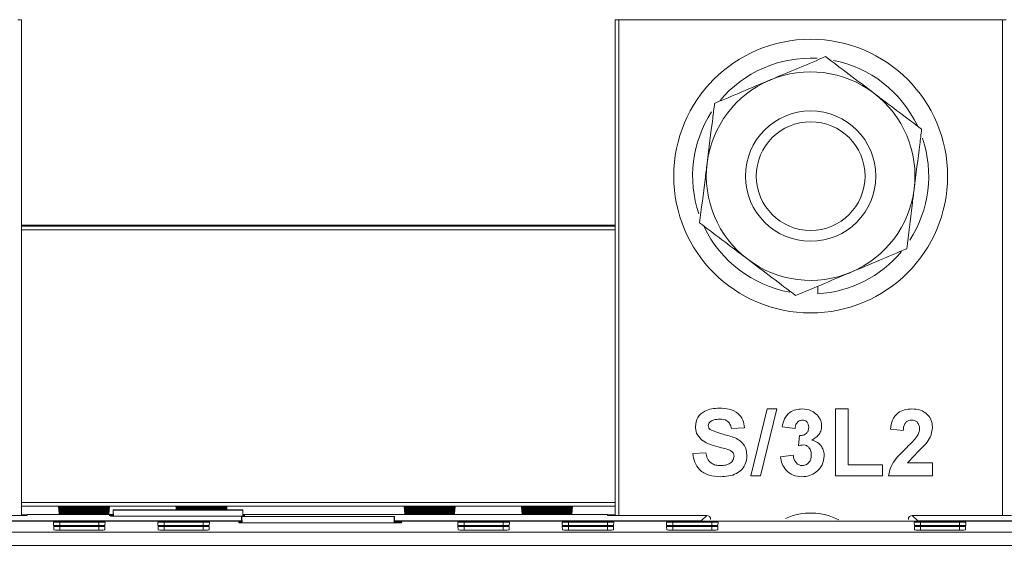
# Model space of a CAD drawing. Header units: inches. Extents: x 2954 to 6480, y 249 to 2776.
# Tile 45 of 105: x 3606 to 3682, y 1556 to 1596. Entities that reach past the tile are written whole.
import ezdxf

# ---------------------------------------------------------------- set-up
doc = ezdxf.new("R2010")
doc.units = ezdxf.units.IN
doc.header["$MEASUREMENT"] = 0
doc.layers.add('PWR_0300HP', color=7, linetype='Continuous')

# ---------------------------------------------------------------- blocks, each defined once
blk = doc.blocks.new('SSW07_FRAME 4')
at = {"lineweight": 9}
for p, q in [((10.871, 66.333), (10.931, 66.333)), ((10.931, 66.333), (10.931, 58.725)), ((20.031, 58.725), (20.031, 66.333)), ((20.031, 66.333), (20.091, 66.333)), ((25.971, 66.333), (20.091, 66.333)), ((20.091, 66.333), (20.091, 58.725)), ((25.971, 66.333), (26.031, 66.333)), ((25.971, 58.725), (25.971, 66.333)), ((10.931, 63.182), (20.031, 63.182)), ((10.931, 63.167), (20.031, 63.167)), ((20.031, 63.107), (10.931, 63.107)), ((23.141, 62.127), (23.141, 62.243)), ((22.115, 59.333), (22.365, 60.361)), ((22.514, 60.361), (22.264, 59.333)), ((22.365, 60.361), (22.514, 60.361)), ((23.41, 60.361), (23.607, 60.361)), ((23.41, 59.333), (23.41, 60.361)), ((23.607, 60.361), (23.607, 59.504)), ((22.014, 60.071), (21.816, 60.058)), ((22.791, 60.058), (22.593, 60.087)), ((22.843, 59.793), (22.862, 59.952)), ((24.45, 60.031), (24.253, 60.051)), ((21.223, 59.676), (21.421, 59.689)), ((22.567, 59.625), (22.764, 59.649)), ((23.607, 59.504), (24.134, 59.504)), ((24.134, 59.504), (24.134, 59.333)), ((24.516, 59.531), (24.898, 59.531)), ((24.898, 59.531), (24.898, 59.333)), ((22.264, 59.333), (22.115, 59.333)), ((24.134, 59.333), (23.41, 59.333)), ((24.898, 59.333), (24.226, 59.333)), ((10.931, 58.926), (20.031, 58.926)), ((20.031, 58.866), (10.931, 58.866)), ((11.497, 58.864), (11.498, 58.849)), ((11.498, 58.843), (11.5, 58.828)), ((11.5, 58.822), (11.501, 58.807)), ((11.502, 58.801), (11.503, 58.786)), ((11.504, 58.78), (11.505, 58.765)), ((11.506, 58.759), (11.507, 58.744)), ((12.188, 58.864), (11.587, 58.864)), ((11.587, 58.848), (11.587, 58.864)), ((12.188, 58.843), (11.587, 58.843)), ((11.587, 58.827), (11.587, 58.843)), ((12.188, 58.822), (11.587, 58.822)), ((11.587, 58.807), (11.587, 58.822)), ((12.188, 58.801), (11.587, 58.801)), ((12.188, 58.78), (11.587, 58.78)), ((12.188, 58.759), (11.587, 58.759)), ((11.587, 58.738), (11.587, 58.759)), ((11.588, 58.848), (12.188, 58.848)), ((11.588, 58.827), (12.188, 58.827)), ((11.588, 58.807), (12.188, 58.807)), ((11.588, 58.786), (12.188, 58.786)), ((11.588, 58.765), (12.188, 58.765)), ((11.588, 58.744), (12.188, 58.744)), ((12.188, 58.848), (12.188, 58.864)), ((12.188, 58.827), (12.188, 58.843)), ((12.188, 58.807), (12.188, 58.822)), ((12.188, 58.786), (12.188, 58.801)), ((12.188, 58.765), (12.188, 58.78)), ((12.188, 58.744), (12.188, 58.759)), ((12.268, 58.744), (12.269, 58.759)), ((12.27, 58.765), (12.271, 58.78)), ((12.272, 58.786), (12.273, 58.801)), ((12.274, 58.807), (12.275, 58.822)), ((12.275, 58.828), (12.277, 58.843)), ((12.277, 58.849), (12.279, 58.864)), ((12.335, 58.713), (12.335, 58.813)), ((12.335, 58.813), (12.336, 58.809)), ((14.323, 58.813), (12.335, 58.813)), ((12.336, 58.809), (12.337, 58.713)), ((14.322, 58.809), (12.336, 58.809)), ((13.297, 58.864), (13.298, 58.849)), ((13.298, 58.843), (13.3, 58.828)), ((13.3, 58.822), (13.301, 58.813)), ((13.988, 58.864), (13.388, 58.864)), ((13.388, 58.848), (13.388, 58.864)), ((13.388, 58.848), (13.988, 58.848)), ((13.988, 58.843), (13.388, 58.843)), ((13.388, 58.827), (13.388, 58.843)), ((13.388, 58.827), (13.988, 58.827)), ((13.988, 58.822), (13.388, 58.822)), ((13.388, 58.813), (13.388, 58.822)), ((13.988, 58.848), (13.988, 58.864)), ((13.988, 58.827), (13.988, 58.843)), ((13.988, 58.813), (13.988, 58.822)), ((14.074, 58.813), (14.075, 58.822)), ((14.075, 58.828), (14.077, 58.843)), ((14.077, 58.849), (14.079, 58.864)), ((14.322, 58.809), (14.321, 58.713)), ((14.323, 58.813), (14.322, 58.809)), ((14.323, 58.713), (14.323, 58.813)), ((16.797, 58.864), (16.798, 58.849)), ((16.798, 58.843), (16.8, 58.828)), ((16.8, 58.822), (16.801, 58.807)), ((16.802, 58.801), (16.803, 58.786)), ((16.804, 58.78), (16.805, 58.765)), ((16.806, 58.759), (16.807, 58.744)), ((17.488, 58.864), (16.888, 58.864)), ((16.888, 58.848), (16.888, 58.864)), ((16.888, 58.848), (17.488, 58.848)), ((17.488, 58.843), (16.888, 58.843)), ((16.888, 58.827), (16.888, 58.843)), ((16.888, 58.827), (17.488, 58.827)), ((17.488, 58.822), (16.888, 58.822)), ((16.888, 58.807), (16.888, 58.822)), ((16.888, 58.807), (17.488, 58.807)), ((17.488, 58.801), (16.888, 58.801)), ((16.888, 58.786), (16.888, 58.801)), ((16.888, 58.786), (17.488, 58.786)), ((17.488, 58.78), (16.888, 58.78)), ((16.888, 58.765), (16.888, 58.78)), ((16.888, 58.765), (17.488, 58.765)), ((17.488, 58.759), (16.888, 58.759)), ((16.888, 58.744), (16.888, 58.759)), ((16.888, 58.744), (17.488, 58.744)), ((17.488, 58.848), (17.488, 58.864)), ((17.488, 58.827), (17.488, 58.843)), ((17.488, 58.807), (17.488, 58.822)), ((17.488, 58.786), (17.488, 58.801)), ((17.488, 58.765), (17.488, 58.78)), ((17.488, 58.744), (17.488, 58.759)), ((17.568, 58.744), (17.569, 58.759)), ((17.57, 58.765), (17.571, 58.78)), ((17.572, 58.786), (17.573, 58.801)), ((17.574, 58.807), (17.575, 58.822)), ((17.575, 58.828), (17.577, 58.843)), ((17.577, 58.849), (17.579, 58.864)), ((18.597, 58.864), (18.598, 58.849)), ((18.598, 58.843), (18.6, 58.828)), ((18.6, 58.822), (18.601, 58.807)), ((18.602, 58.801), (18.603, 58.786)), ((18.604, 58.78), (18.605, 58.765)), ((18.606, 58.759), (18.607, 58.744)), ((19.288, 58.864), (18.687, 58.864)), ((18.687, 58.848), (18.687, 58.864)), ((19.288, 58.843), (18.687, 58.843)), ((18.687, 58.827), (18.687, 58.843)), ((19.288, 58.822), (18.687, 58.822)), ((18.687, 58.807), (18.687, 58.822)), ((19.288, 58.801), (18.687, 58.801)), ((19.288, 58.78), (18.687, 58.78)), ((19.288, 58.759), (18.687, 58.759)), ((18.687, 58.738), (18.687, 58.759)), ((18.688, 58.848), (19.288, 58.848)), ((18.688, 58.827), (19.288, 58.827)), ((18.688, 58.807), (19.288, 58.807)), ((18.688, 58.786), (19.288, 58.786)), ((18.688, 58.765), (19.288, 58.765)), ((18.688, 58.744), (19.288, 58.744)), ((19.288, 58.848), (19.288, 58.864)), ((19.288, 58.827), (19.288, 58.843)), ((19.288, 58.807), (19.288, 58.822)), ((19.288, 58.786), (19.288, 58.801)), ((19.288, 58.765), (19.288, 58.78)), ((19.288, 58.744), (19.288, 58.759)), ((19.368, 58.744), (19.369, 58.759)), ((19.37, 58.765), (19.371, 58.78)), ((19.372, 58.786), (19.373, 58.801)), ((19.374, 58.807), (19.375, 58.822)), ((19.375, 58.828), (19.377, 58.843)), ((19.377, 58.849), (19.379, 58.864)), ((14.323, 58.64), (1.461, 58.64)), ((9.489, 58.725), (11.013, 58.725)), ((14.302, 58.641), (9.573, 58.641)), ((11.013, 58.733), (10.931, 58.733)), ((11.013, 58.725), (11.013, 58.738)), ((11.013, 58.738), (12.335, 58.738)), ((11.419, 58.621), (11.421, 58.571)), ((12.115, 58.623), (11.515, 58.623)), ((11.515, 58.569), (11.515, 58.623)), ((12.115, 58.569), (12.115, 58.623)), ((12.209, 58.571), (12.212, 58.621)), ((12.275, 58.724), (12.335, 58.724)), ((12.299, 58.713), (12.275, 58.724)), ((14.328, 58.713), (12.299, 58.713)), ((13.019, 58.621), (13.021, 58.571)), ((13.715, 58.623), (13.115, 58.623)), ((13.115, 58.569), (13.115, 58.623)), ((13.715, 58.569), (13.715, 58.623)), ((13.809, 58.571), (13.812, 58.621)), ((14.302, 58.628), (14.264, 58.628)), ((14.264, 58.628), (14.264, 58.613)), ((14.264, 58.613), (16.758, 58.613)), ((14.304, 58.711), (14.301, 58.613)), ((14.304, 58.711), (14.306, 58.71)), ((16.647, 58.711), (14.304, 58.711)), ((14.305, 58.613), (14.306, 58.71)), ((14.306, 58.71), (16.646, 58.71)), ((14.323, 58.738), (19.913, 58.738)), ((14.323, 58.724), (14.351, 58.724)), ((14.351, 58.724), (14.328, 58.713)), ((16.646, 58.71), (16.647, 58.711)), ((16.646, 58.71), (16.646, 58.613)), ((16.647, 58.711), (16.65, 58.613)), ((21.353, 58.641), (16.649, 58.641)), ((29.377, 58.64), (16.649, 58.64)), ((16.759, 58.628), (16.65, 58.628)), ((16.758, 58.613), (16.759, 58.628)), ((17.619, 58.621), (17.621, 58.571)), ((18.315, 58.623), (17.715, 58.623)), ((17.715, 58.569), (17.715, 58.623)), ((18.315, 58.569), (18.315, 58.623)), ((18.409, 58.571), (18.412, 58.621)), ((19.219, 58.621), (19.221, 58.571)), ((19.915, 58.623), (19.315, 58.623)), ((19.315, 58.569), (19.315, 58.623)), ((19.913, 58.738), (19.913, 58.725)), ((20.031, 58.733), (19.913, 58.733)), ((19.913, 58.725), (21.437, 58.725)), ((19.915, 58.569), (19.915, 58.623)), ((20.009, 58.571), (20.012, 58.621)), ((20.819, 58.621), (20.821, 58.571)), ((21.515, 58.623), (20.915, 58.623)), ((20.915, 58.569), (20.915, 58.623)), ((21.353, 58.641), (21.438, 58.725)), ((21.354, 58.641), (21.353, 58.641)), ((21.438, 58.725), (21.437, 58.725)), ((21.515, 58.569), (21.515, 58.623)), ((21.609, 58.571), (21.612, 58.621)), ((24.589, 58.725), (24.673, 58.641)), ((24.589, 58.725), (24.589, 58.725)), ((24.589, 58.725), (26.113, 58.725)), ((24.619, 58.621), (24.621, 58.571)), ((24.673, 58.641), (24.673, 58.641)), ((29.377, 58.641), (24.673, 58.641)), ((25.315, 58.623), (24.715, 58.623)), ((24.715, 58.569), (24.715, 58.623)), ((25.315, 58.569), (25.315, 58.623)), ((25.409, 58.571), (25.412, 58.621)), ((1.991, 58.467), (32.077, 58.467)), ((11.422, 58.554), (11.425, 58.503)), ((11.515, 58.569), (12.115, 58.569)), ((12.115, 58.555), (11.515, 58.555)), ((11.515, 58.502), (11.515, 58.555)), ((11.515, 58.502), (12.115, 58.502)), ((12.115, 58.502), (12.115, 58.555)), ((12.206, 58.503), (12.208, 58.554)), ((13.022, 58.554), (13.025, 58.503)), ((13.115, 58.569), (13.715, 58.569)), ((13.715, 58.555), (13.115, 58.555)), ((13.115, 58.502), (13.115, 58.555)), ((13.115, 58.502), (13.715, 58.502)), ((13.715, 58.502), (13.715, 58.555)), ((13.806, 58.503), (13.808, 58.554)), ((17.622, 58.554), (17.625, 58.503)), ((17.715, 58.569), (18.315, 58.569)), ((18.315, 58.555), (17.715, 58.555)), ((17.715, 58.502), (17.715, 58.555)), ((17.715, 58.502), (18.315, 58.502)), ((18.315, 58.502), (18.315, 58.555)), ((18.406, 58.503), (18.408, 58.554)), ((19.222, 58.554), (19.225, 58.503)), ((19.315, 58.569), (19.915, 58.569)), ((19.915, 58.555), (19.315, 58.555)), ((19.315, 58.502), (19.315, 58.555)), ((19.315, 58.502), (19.915, 58.502)), ((19.915, 58.502), (19.915, 58.555)), ((20.006, 58.503), (20.008, 58.554)), ((20.822, 58.554), (20.825, 58.503)), ((20.915, 58.569), (21.515, 58.569)), ((21.515, 58.555), (20.915, 58.555)), ((20.915, 58.502), (20.915, 58.555)), ((20.915, 58.502), (21.515, 58.502)), ((21.515, 58.502), (21.515, 58.555)), ((21.606, 58.503), (21.608, 58.554)), ((24.622, 58.554), (24.625, 58.503)), ((24.715, 58.569), (25.315, 58.569)), ((25.315, 58.555), (24.715, 58.555)), ((24.715, 58.502), (24.715, 58.555)), ((24.715, 58.502), (25.315, 58.502)), ((25.315, 58.502), (25.315, 58.555)), ((25.406, 58.503), (25.408, 58.554)), ((31.368, 58.267), (1.991, 58.267))]:
    blk.add_line(p, q, dxfattribs=at)
for radius in [2.1, 1, 0.834]:
    blk.add_circle((23.031, 63.933), radius, dxfattribs=at)
for centre, radius, start, end in [((23.031, 63.933), 1.81, 86.8492, 140.3518), ((23.031, 63.933), 1.81, 25.3237, 78.8453), ((23.031, 63.933), 1.6, 112.8589, 172.8589), ((23.031, 63.933), 1.6, 52.8589, 112.8589), ((23.031, 63.933), 1.6, 352.8589, 52.8589), ((23.031, 63.933), 1.81, 147.0213, 198.6471), ((23.031, 63.933), 1.81, 327.0893, 18.7205), ((23.031, 63.933), 1.6, 172.8589, 232.8589), ((23.031, 63.933), 1.6, 292.8589, 352.8589), ((23.031, 63.933), 1.81, 205.4623, 259.8548), ((23.031, 63.933), 1.81, 273.4842, 320.2142), ((23.031, 63.933), 1.6, 232.8589, 292.8589), ((23.031, 57.833), 0.93, 62.2405, 114.3586)]:
    blk.add_arc(centre, radius, start, end, dxfattribs=at)
for centre, major_axis, ratio, start_param, end_param in [((11.586, 58.864), (0.091, 0), 0.005236, 1.55677, 3.313726), ((11.586, 58.843), (0.0892, 0), 0.005236, 1.556627, 3.315485), ((11.586, 58.822), (0.0873, 0), 0.005236, 1.556479, 3.3173), ((11.588, 58.849), (0.0897, 0), 0.005236, 3.142051, 4.712389), ((11.586, 58.801), (0.0855, 0), 0.005236, 1.556326, 3.319173), ((11.586, 58.78), (0.0837, 0), 0.005236, 1.556169, 3.321107), ((11.588, 58.828), (0.0879, 0), 0.005236, 3.142051, 4.712389), ((11.588, 58.807), (0.086, 0), 0.005236, 3.142051, 4.712389), ((11.586, 58.759), (0.0818, 0), 0.005236, 1.556006, 3.323106), ((11.588, 58.786), (0.0842, 0), 0.005236, 3.142051, 4.712389), ((11.588, 58.765), (0.0824, 0), 0.005236, 3.142051, 4.712389), ((11.588, 58.744), (0.0805, 0), 0.005236, 3.142051, 4.712389), ((12.188, 58.864), (0.091, 0), 0.005236, 6.282727, 7.853982), ((12.188, 58.849), (0.0897, 0), 0.005236, 4.712389, 6.282727), ((12.188, 58.843), (0.0892, 0), 0.005236, 6.282727, 7.853982), ((12.188, 58.828), (0.0879, 0), 0.005236, 4.712389, 6.282727), ((12.188, 58.822), (0.0873, 0), 0.005236, 6.282727, 7.853982), ((12.188, 58.807), (0.086, 0), 0.005236, 4.712389, 6.282727), ((12.188, 58.801), (0.0855, 0), 0.005236, 6.282727, 7.853982), ((12.188, 58.786), (0.0842, 0), 0.005236, 4.712389, 6.282727), ((12.188, 58.78), (0.0837, 0), 0.005236, 6.282727, 7.853982), ((12.188, 58.765), (0.0824, 0), 0.005236, 4.712389, 6.282727), ((12.188, 58.759), (0.0818, 0), 0.005236, 6.282727, 7.853982), ((12.188, 58.744), (0.0805, 0), 0.005236, 4.712389, 6.282727), ((13.388, 58.864), (0.091, 0), 0.005236, 1.570796, 3.142051), ((13.388, 58.849), (0.0897, 0), 0.005236, 3.142051, 4.712389), ((13.388, 58.843), (0.0892, 0), 0.005236, 1.570796, 3.142051), ((13.388, 58.828), (0.0879, 0), 0.005236, 3.142051, 4.712389), ((13.388, 58.822), (0.0873, 0), 0.005236, 1.570796, 3.142051), ((13.988, 58.864), (0.091, 0), 0.005236, 6.282727, 7.853982), ((13.988, 58.849), (0.0897, 0), 0.005236, 4.712389, 6.282727), ((13.988, 58.843), (0.0892, 0), 0.005236, 6.282727, 7.853982), ((13.988, 58.828), (0.0879, 0), 0.005236, 4.712389, 6.282727), ((13.988, 58.822), (0.0873, 0), 0.005236, 6.282727, 7.853982), ((16.888, 58.864), (0.091, 0), 0.005236, 1.570796, 3.142051), ((16.888, 58.849), (0.0897, 0), 0.005236, 3.142051, 4.712389), ((16.888, 58.843), (0.0892, 0), 0.005236, 1.570796, 3.142051), ((16.888, 58.828), (0.0879, 0), 0.005236, 3.142051, 4.712389), ((16.888, 58.822), (0.0873, 0), 0.005236, 1.570796, 3.142051), ((16.888, 58.807), (0.086, 0), 0.005236, 3.142051, 4.712389), ((16.888, 58.801), (0.0855, 0), 0.005236, 1.570796, 3.142051), ((16.888, 58.786), (0.0842, 0), 0.005236, 3.142051, 4.712389), ((16.888, 58.78), (0.0837, 0), 0.005236, 1.570796, 3.142051), ((16.888, 58.765), (0.0824, 0), 0.005236, 3.142051, 4.712389), ((16.888, 58.759), (0.0818, 0), 0.005236, 1.570796, 3.142051), ((16.888, 58.744), (0.0805, 0), 0.005236, 3.142051, 4.712389), ((17.488, 58.864), (0.091, 0), 0.005236, 6.282727, 7.853982), ((17.488, 58.849), (0.0897, 0), 0.005236, 4.712389, 6.282727), ((17.488, 58.843), (0.0892, 0), 0.005236, 6.282727, 7.853982), ((17.488, 58.828), (0.0879, 0), 0.005236, 4.712389, 6.282727), ((17.488, 58.822), (0.0873, 0), 0.005236, 6.282727, 7.853982), ((17.488, 58.807), (0.086, 0), 0.005236, 4.712389, 6.282727), ((17.488, 58.801), (0.0855, 0), 0.005236, 6.282727, 7.853982), ((17.488, 58.786), (0.0842, 0), 0.005236, 4.712389, 6.282727), ((17.488, 58.78), (0.0837, 0), 0.005236, 6.282727, 7.853982), ((17.488, 58.765), (0.0824, 0), 0.005236, 4.712389, 6.282727), ((17.488, 58.759), (0.0818, 0), 0.005236, 6.282727, 7.853982), ((17.488, 58.744), (0.0805, 0), 0.005236, 4.712389, 6.282727), ((18.686, 58.864), (0.091, 0), 0.005236, 1.55677, 3.313726), ((18.686, 58.843), (0.0892, 0), 0.005236, 1.556627, 3.315485), ((18.686, 58.822), (0.0873, 0), 0.005236, 1.556479, 3.3173), ((18.688, 58.849), (0.0897, 0), 0.005236, 3.142051, 4.712389), ((18.686, 58.801), (0.0855, 0), 0.005236, 1.556326, 3.319173), ((18.686, 58.78), (0.0837, 0), 0.005236, 1.556169, 3.321107), ((18.688, 58.828), (0.0879, 0), 0.005236, 3.142051, 4.712389), ((18.688, 58.807), (0.086, 0), 0.005236, 3.142051, 4.712389), ((18.686, 58.759), (0.0818, 0), 0.005236, 1.556006, 3.323106), ((18.688, 58.786), (0.0842, 0), 0.005236, 3.142051, 4.712389), ((18.688, 58.765), (0.0824, 0), 0.005236, 3.142051, 4.712389), ((18.688, 58.744), (0.0805, 0), 0.005236, 3.142051, 4.712389), ((19.288, 58.864), (0.091, 0), 0.005236, 6.282727, 7.853982), ((19.288, 58.849), (0.0897, 0), 0.005236, 4.712389, 6.282727), ((19.288, 58.843), (0.0892, 0), 0.005236, 6.282727, 7.853982), ((19.288, 58.828), (0.0879, 0), 0.005236, 4.712389, 6.282727), ((19.288, 58.822), (0.0873, 0), 0.005236, 6.282727, 7.853982), ((19.288, 58.807), (0.086, 0), 0.005236, 4.712389, 6.282727), ((19.288, 58.801), (0.0855, 0), 0.005236, 6.282727, 7.853982), ((19.288, 58.786), (0.0842, 0), 0.005236, 4.712389, 6.282727), ((19.288, 58.78), (0.0837, 0), 0.005236, 6.282727, 7.853982), ((19.288, 58.765), (0.0824, 0), 0.005236, 4.712389, 6.282727), ((19.288, 58.759), (0.0818, 0), 0.005236, 6.282727, 7.853982), ((19.288, 58.744), (0.0805, 0), 0.005236, 4.712389, 6.282727), ((11.515, 58.621), (0.0966, 0), 0.016906, 1.570796, 3.142479), ((12.115, 58.621), (0.0966, 0), 0.016906, 6.282299, 7.853982), ((13.115, 58.621), (0.0966, 0), 0.016906, 1.570796, 3.142479), ((13.715, 58.621), (0.0966, 0), 0.016906, 6.282299, 7.853982), ((17.715, 58.621), (0.0966, 0), 0.016906, 1.570796, 3.142479), ((18.315, 58.621), (0.0966, 0), 0.016906, 6.282299, 7.853982), ((19.315, 58.621), (0.0966, 0), 0.016906, 1.570796, 3.142479), ((19.915, 58.621), (0.0966, 0), 0.016906, 6.282299, 7.853982), ((20.915, 58.621), (0.0966, 0), 0.016906, 1.570796, 3.142479), ((21.437, 58.664), (0.0233, 0.0563), 0.982871, 5.099017, 6.669664), ((21.515, 58.621), (0.0966, 0), 0.016906, 6.282299, 7.853982), ((24.589, 58.664), (-0.0233, 0.0563), 0.982871, 5.896707, 7.467354), ((24.715, 58.621), (0.0966, 0), 0.016906, 1.570796, 3.142479), ((25.315, 58.621), (0.0966, 0), 0.016906, 6.282299, 7.853982), ((11.515, 58.571), (0.094, 0), 0.016906, 3.142479, 4.712389), ((11.515, 58.554), (0.0931, 0), 0.016906, 1.570796, 3.142479), ((11.515, 58.503), (0.0904, 0), 0.016906, 3.142479, 4.712389), ((12.115, 58.571), (0.094, 0), 0.016906, 4.712389, 6.282299), ((12.115, 58.554), (0.0931, 0), 0.016906, 6.282299, 7.853982), ((12.115, 58.503), (0.0904, 0), 0.016906, 4.712389, 6.282299), ((13.115, 58.571), (0.094, 0), 0.016906, 3.142479, 4.712389), ((13.115, 58.554), (0.0931, 0), 0.016906, 1.570796, 3.142479), ((13.115, 58.503), (0.0904, 0), 0.016906, 3.142479, 4.712389), ((13.715, 58.571), (0.094, 0), 0.016906, 4.712389, 6.282299), ((13.715, 58.554), (0.0931, 0), 0.016906, 6.282299, 7.853982), ((13.715, 58.503), (0.0904, 0), 0.016906, 4.712389, 6.282299), ((17.715, 58.571), (0.094, 0), 0.016906, 3.142479, 4.712389), ((17.715, 58.554), (0.0931, 0), 0.016906, 1.570796, 3.142479), ((17.715, 58.503), (0.0904, 0), 0.016906, 3.142479, 4.712389), ((18.315, 58.571), (0.094, 0), 0.016906, 4.712389, 6.282299), ((18.315, 58.554), (0.0931, 0), 0.016906, 6.282299, 7.853982), ((18.315, 58.503), (0.0904, 0), 0.016906, 4.712389, 6.282299), ((19.315, 58.571), (0.094, 0), 0.016906, 3.142479, 4.712389), ((19.315, 58.554), (0.0931, 0), 0.016906, 1.570796, 3.142479), ((19.315, 58.503), (0.0904, 0), 0.016906, 3.142479, 4.712389), ((19.915, 58.571), (0.094, 0), 0.016906, 4.712389, 6.282299), ((19.915, 58.554), (0.0931, 0), 0.016906, 6.282299, 7.853982), ((19.915, 58.503), (0.0904, 0), 0.016906, 4.712389, 6.282299), ((20.915, 58.571), (0.094, 0), 0.016906, 3.142479, 4.712389), ((20.915, 58.554), (0.0931, 0), 0.016906, 1.570796, 3.142479), ((20.915, 58.503), (0.0904, 0), 0.016906, 3.142479, 4.712389), ((21.515, 58.571), (0.094, 0), 0.016906, 4.712389, 6.282299), ((21.515, 58.554), (0.0931, 0), 0.016906, 6.282299, 7.853982), ((21.515, 58.503), (0.0904, 0), 0.016906, 4.712389, 6.282299), ((24.715, 58.571), (0.094, 0), 0.016906, 3.142479, 4.712389), ((24.715, 58.554), (0.0931, 0), 0.016906, 1.570796, 3.142479), ((24.715, 58.503), (0.0904, 0), 0.016906, 3.142479, 4.712389), ((25.315, 58.571), (0.094, 0), 0.016906, 4.712389, 6.282299), ((25.315, 58.554), (0.0931, 0), 0.016906, 6.282299, 7.853982), ((25.315, 58.503), (0.0904, 0), 0.016906, 4.712389, 6.282299)]:
    blk.add_ellipse(centre, major_axis=major_axis, ratio=ratio, start_param=start_param, end_param=end_param, dxfattribs=at)
for points, knots in [([(22.409, 65.408), (22.429, 65.416), (22.582, 65.48), (22.87, 65.602), (23.13, 65.711), (23.26, 65.766)], [0, 0, 0, 0, 0.070086, 0.530781, 1, 1, 1, 1]), ([(23.26, 65.766), (23.38, 65.676), (23.621, 65.493), (23.871, 65.304), (23.997, 65.209)], [0, 0, 0, 0, 0.495458, 1, 1, 1, 1]), ([(21.558, 65.049), (21.696, 65.107), (21.975, 65.225), (22.264, 65.346), (22.409, 65.408)], [0, 0, 0, 0, 0.495457, 1, 1, 1, 1]), ([(23.997, 65.209), (24.014, 65.195), (24.146, 65.095), (24.396, 64.907), (24.62, 64.737), (24.733, 64.651)], [0, 0, 0, 0, 0.070086, 0.530784, 1, 1, 1, 1]), ([(21.558, 65.049), (21.548, 64.972), (21.511, 64.673), (21.472, 64.363), (21.443, 64.132)], [0, 0, 0, 0, 0.257548, 1, 1, 1, 1]), ([(24.733, 64.651), (24.724, 64.574), (24.686, 64.275), (24.647, 63.965), (24.618, 63.734)], [0, 0, 0, 0, 0.257553, 1, 1, 1, 1]), ([(21.443, 64.132), (21.433, 64.049), (21.394, 63.738), (21.356, 63.436), (21.328, 63.215)], [0, 0, 0, 0, 0.268634, 1, 1, 1, 1]), ([(24.618, 63.734), (24.608, 63.651), (24.569, 63.341), (24.531, 63.039), (24.504, 62.818)], [0, 0, 0, 0, 0.2686341, 1, 1, 1, 1]), ([(22.065, 62.658), (22.047, 62.671), (21.915, 62.771), (21.666, 62.96), (21.442, 63.13), (21.328, 63.215)], [0, 0, 0, 0, 0.070085, 0.530781, 1, 1, 1, 1]), ([(24.504, 62.818), (24.365, 62.759), (24.086, 62.642), (23.798, 62.52), (23.652, 62.459)], [0, 0, 0, 0, 0.495458, 1, 1, 1, 1]), ([(22.801, 62.1), (22.682, 62.191), (22.44, 62.373), (22.191, 62.562), (22.065, 62.658)], [0, 0, 0, 0, 0.495458, 1, 1, 1, 1]), ([(23.652, 62.459), (23.632, 62.45), (23.479, 62.386), (23.191, 62.264), (22.932, 62.155), (22.801, 62.1)], [0, 0, 0, 0, 0.070086, 0.530783, 1, 1, 1, 1]), ([(21.263, 60.09), (21.271, 60.138), (21.287, 60.235), (21.426, 60.358), (21.552, 60.368), (21.629, 60.374)], [0, 0, 0, 0, 0.279766, 0.559366, 1, 1, 1, 1]), ([(21.629, 60.374), (21.681, 60.371), (21.784, 60.367), (21.917, 60.303), (21.999, 60.192), (22.009, 60.111), (22.014, 60.071)], [0, 0, 0, 0, 0.281015, 0.560108, 0.779825, 1, 1, 1, 1]), ([(22.593, 60.087), (22.603, 60.129), (22.622, 60.212), (22.701, 60.306), (22.802, 60.353), (22.869, 60.358), (22.902, 60.361)], [0, 0, 0, 0, 0.280743, 0.559225, 0.779463, 1, 1, 1, 1]), ([(22.902, 60.361), (22.95, 60.357), (23.036, 60.349), (23.1, 60.293), (23.129, 60.268)], [0, 0, 0, 0, 0.559746, 1, 1, 1, 1]), ([(23.129, 60.268), (23.151, 60.24), (23.191, 60.189), (23.197, 60.125), (23.199, 60.097)], [0, 0, 0, 0, 0.5596421, 1, 1, 1, 1]), ([(24.253, 60.051), (24.26, 60.098), (24.274, 60.192), (24.358, 60.301), (24.471, 60.353), (24.546, 60.358), (24.583, 60.361)], [0, 0, 0, 0, 0.280732, 0.558969, 0.779291, 1, 1, 1, 1]), ([(24.583, 60.361), (24.627, 60.358), (24.716, 60.352), (24.823, 60.283), (24.888, 60.186), (24.895, 60.116), (24.898, 60.081)], [0, 0, 0, 0, 0.280561, 0.559711, 0.779758, 1, 1, 1, 1]), ([(21.493, 60.166), (21.482, 60.157), (21.464, 60.139), (21.462, 60.115), (21.461, 60.104)], [0, 0, 0, 0, 0.558759, 1, 1, 1, 1]), ([(21.461, 60.104), (21.462, 60.09), (21.466, 60.066), (21.483, 60.05), (21.491, 60.043)], [0, 0, 0, 0, 0.558467, 1, 1, 1, 1]), ([(21.632, 60.202), (21.604, 60.202), (21.555, 60.2), (21.512, 60.176), (21.493, 60.166)], [0, 0, 0, 0, 0.560542, 1, 1, 1, 1]), ([(21.816, 60.058), (21.811, 60.082), (21.8, 60.13), (21.736, 60.197), (21.671, 60.201), (21.632, 60.202)], [0, 0, 0, 0, 0.281542, 0.560329, 1, 1, 1, 1]), ([(22.904, 60.189), (22.886, 60.187), (22.85, 60.181), (22.804, 60.131), (22.796, 60.086), (22.791, 60.058)], [0, 0, 0, 0, 0.2793241, 0.5594019, 1, 1, 1, 1]), ([(23.002, 60.08), (23, 60.095), (22.998, 60.126), (22.975, 60.164), (22.94, 60.186), (22.916, 60.188), (22.904, 60.189)], [0, 0, 0, 0, 0.280441, 0.559766, 0.779658, 1, 1, 1, 1]), ([(24.579, 60.189), (24.564, 60.188), (24.536, 60.186), (24.497, 60.165), (24.459, 60.114), (24.454, 60.065), (24.45, 60.031)], [0, 0, 0, 0, 0.187261, 0.374166, 0.560665, 1, 1, 1, 1]), ([(24.701, 60.054), (24.699, 60.074), (24.697, 60.112), (24.668, 60.16), (24.624, 60.186), (24.594, 60.188), (24.579, 60.189)], [0, 0, 0, 0, 0.280649, 0.55955, 0.779394, 1, 1, 1, 1]), ([(21.358, 59.885), (21.328, 59.918), (21.274, 59.976), (21.266, 60.055), (21.263, 60.09)], [0, 0, 0, 0, 0.559257, 1, 1, 1, 1]), ([(21.491, 60.043), (21.549, 60.019), (21.667, 59.972), (21.822, 59.94), (21.937, 59.885), (22.006, 59.818), (22.048, 59.73), (22.051, 59.667), (22.053, 59.635)], [0, 0, 0, 0, 0.2493778, 0.500026, 0.6251855, 0.7501475, 0.8749117, 1, 1, 1, 1]), ([(22.862, 59.952), (22.882, 59.953), (22.923, 59.954), (22.972, 59.986), (22.998, 60.032), (23, 60.064), (23.002, 60.08)], [0, 0, 0, 0, 0.280391, 0.558758, 0.779101, 1, 1, 1, 1]), ([(23.199, 60.097), (23.197, 60.071), (23.192, 60.02), (23.142, 59.939), (23.086, 59.903), (23.051, 59.881)], [0, 0, 0, 0, 0.2800163, 0.5600602, 1, 1, 1, 1]), ([(24.661, 59.936), (24.674, 59.956), (24.695, 59.993), (24.699, 60.036), (24.701, 60.054)], [0, 0, 0, 0, 0.560063, 1, 1, 1, 1]), ([(24.898, 60.081), (24.891, 60.028), (24.879, 59.934), (24.823, 59.857), (24.799, 59.823)], [0, 0, 0, 0, 0.558519, 1, 1, 1, 1]), ([(21.593, 59.784), (21.546, 59.796), (21.462, 59.817), (21.39, 59.864), (21.358, 59.885)], [0, 0, 0, 0, 0.560753, 1, 1, 1, 1]), ([(22.922, 59.807), (22.907, 59.806), (22.88, 59.804), (22.855, 59.796), (22.843, 59.793)], [0, 0, 0, 0, 0.559683, 1, 1, 1, 1]), ([(23.041, 59.654), (23.04, 59.674), (23.038, 59.715), (23.011, 59.766), (22.97, 59.801), (22.938, 59.805), (22.922, 59.807)], [0, 0, 0, 0, 0.280716, 0.560279, 0.780281, 1, 1, 1, 1]), ([(23.051, 59.881), (23.081, 59.872), (23.14, 59.853), (23.201, 59.787), (23.234, 59.714), (23.237, 59.665), (23.239, 59.641)], [0, 0, 0, 0, 0.279781, 0.55936, 0.779537, 1, 1, 1, 1]), ([(24.504, 59.77), (24.535, 59.799), (24.591, 59.852), (24.64, 59.91), (24.661, 59.936)], [0, 0, 0, 0, 0.560237, 1, 1, 1, 1]), ([(24.799, 59.823), (24.744, 59.771), (24.646, 59.677), (24.556, 59.575), (24.516, 59.531)], [0, 0, 0, 0, 0.560772, 1, 1, 1, 1]), ([(21.645, 59.32), (21.587, 59.323), (21.472, 59.329), (21.326, 59.413), (21.247, 59.542), (21.231, 59.631), (21.223, 59.676)], [0, 0, 0, 0, 0.280705, 0.559351, 0.779315, 1, 1, 1, 1]), ([(21.421, 59.689), (21.428, 59.658), (21.443, 59.597), (21.5, 59.527), (21.576, 59.495), (21.625, 59.493), (21.65, 59.491)], [0, 0, 0, 0, 0.2805644, 0.5591944, 0.7792682, 1, 1, 1, 1]), ([(21.759, 59.74), (21.728, 59.749), (21.673, 59.764), (21.617, 59.778), (21.593, 59.784)], [0, 0, 0, 0, 0.559958, 1, 1, 1, 1]), ([(21.856, 59.633), (21.854, 59.648), (21.851, 59.677), (21.816, 59.718), (21.781, 59.731), (21.759, 59.74)], [0, 0, 0, 0, 0.279739, 0.558984, 1, 1, 1, 1]), ([(22.764, 59.649), (22.768, 59.628), (22.775, 59.585), (22.806, 59.532), (22.852, 59.497), (22.886, 59.493), (22.903, 59.491)], [0, 0, 0, 0, 0.280755, 0.560373, 0.780237, 1, 1, 1, 1]), ([(22.903, 59.491), (22.926, 59.494), (22.971, 59.501), (23.016, 59.548), (23.038, 59.601), (23.04, 59.636), (23.041, 59.654)], [0, 0, 0, 0, 0.278775, 0.558274, 0.778831, 1, 1, 1, 1]), ([(24.226, 59.333), (24.236, 59.382), (24.255, 59.48), (24.358, 59.627), (24.449, 59.716), (24.504, 59.77)], [0, 0, 0, 0, 0.2795726, 0.5593313, 1, 1, 1, 1]), ([(22.053, 59.635), (22.049, 59.599), (22.041, 59.527), (21.983, 59.432), (21.856, 59.333), (21.732, 59.325), (21.645, 59.32)], [0, 0, 0, 0, 0.18696, 0.374012, 0.560975, 1, 1, 1, 1]), ([(21.65, 59.491), (21.676, 59.492), (21.728, 59.494), (21.796, 59.522), (21.846, 59.572), (21.852, 59.613), (21.856, 59.633)], [0, 0, 0, 0, 0.281234, 0.561006, 0.781116, 1, 1, 1, 1]), ([(22.899, 59.32), (22.852, 59.324), (22.759, 59.333), (22.651, 59.414), (22.586, 59.516), (22.573, 59.589), (22.567, 59.625)], [0, 0, 0, 0, 0.2798553, 0.5591829, 0.7794631, 1, 1, 1, 1]), ([(23.239, 59.641), (23.232, 59.592), (23.22, 59.495), (23.125, 59.39), (23.014, 59.329), (22.938, 59.323), (22.899, 59.32)], [0, 0, 0, 0, 0.279314, 0.559052, 0.779369, 1, 1, 1, 1])]:
    blk.add_open_spline(points, degree=3, knots=knots, dxfattribs=at)

msp = doc.modelspace()

# ---------------------------------------------------------------- block references
at = {"layer": 'PWR_0300HP', "xscale": 5, "yscale": 5, "zscale": 5}
msp.add_blockref('SSW07_FRAME 4', (3551.769, 1264.246), dxfattribs=at)

doc.saveas('drawing.dxf')
